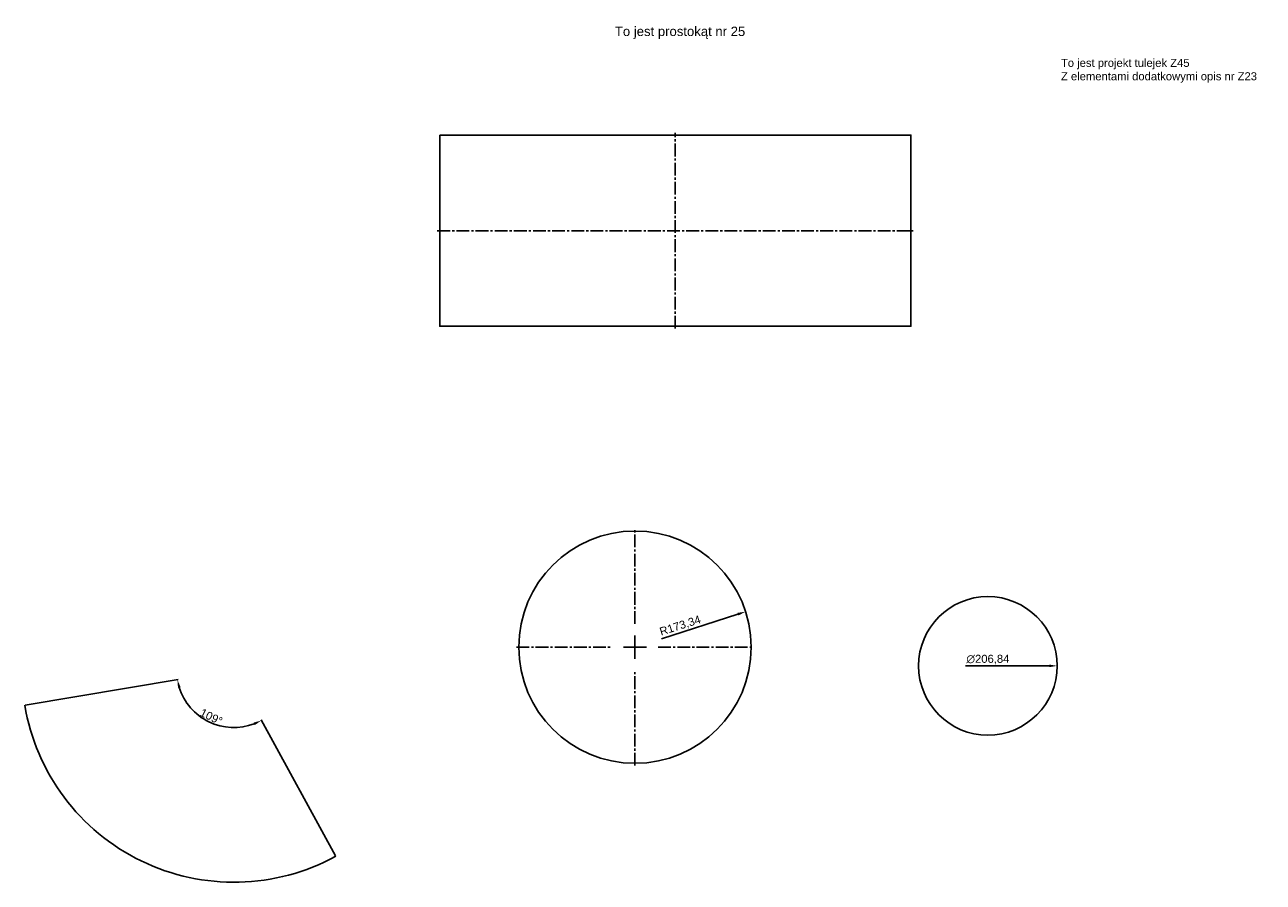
# Model space of a CAD drawing. Header units: millimetres. Extents: x 1310 to 6481, y 1653 to 3934.
# Tile 3 of 3: x 4632 to 6481, y 2153 to 3433. Entities that reach past the tile are written whole.
import ezdxf

# ---------------------------------------------------------------- set-up
doc = ezdxf.new("R2010")
doc.units = ezdxf.units.MM
doc.linetypes.add('CENTER2', pattern=[28.575, 19.05, -3.175, 3.175, -3.175])
doc.styles.get("Standard").update_dxf_attribs({"font": 'arial.ttf'})
doc.dimstyles.new('belka', dxfattribs={"dimtxt": 12, "dimasz": 12, "dimexe": 1.25, "dimexo": 0.625, "dimgap": 2, "dimtad": 1, "dimtoh": 1, "dimtxsty": 'Standard', "dimcen": 12, "dimadec": 0, "dimazin": 0, "dimtfac": 1, "dimtmove": 0, "dimatfit": 3, "dimfxl": 1, "dimarcsym": 0})

# ---------------------------------------------------------------- blocks, each defined once
blk = doc.blocks.new('*D24')
at = {"color": 0, "lineweight": -2, "transparency": 16777216}
for p, q in [((4633.1, 2417.5), (4861.5, 2455.6)), ((5096.2, 2192.4), (4985.1, 2395.6))]:
    blk.add_line(p, q, dxfattribs=at)
blk.add_arc((4944.6, 2469.5), 85.6, 197.5261, 290.6321, dxfattribs=at)
at = {"color": 0, "transparency": 16777216}
for points in [[(4861.1, 2443.3), (4865, 2444.2), (4860.2, 2455.4)], [(4973.9, 2391.3), (4975.6, 2387.6), (4985.7, 2394.5)]]:
    blk.add_solid(points, dxfattribs=at)
at = {"layer": 'Defpoints', "color": 0, "transparency": 16777216}
for p in [(4944.6, 2469.5), (4632.5, 2417.4), (4885.1, 2408.1), (5096.5, 2191.9)]:
    blk.add_point(p, dxfattribs=at)
at = {"color": 0, "transparency": 16777216, "insert": (4910.8, 2399.9), "char_height": 12, "attachment_point": 5, "rotation": 334.0791}
blk.add_mtext('109°', dxfattribs=at)
blk = doc.blocks.new('*D25')
at = {"color": 0, "lineweight": -2, "transparency": 16777216}
blk.add_line((5582.4, 2516.5), (5696.7, 2553.2), dxfattribs=at)
at = {"color": 0, "transparency": 16777216}
blk.add_solid([(5696, 2555.1), (5697.3, 2551.2), (5708.1, 2556.8)], dxfattribs=at)
at = {"layer": 'Defpoints', "color": 0, "transparency": 16777216}
for p in [(5708.1, 2556.8), (5543, 2503.9)]:
    blk.add_point(p, dxfattribs=at)
at = {"color": 0, "transparency": 16777216, "insert": (5610.7, 2535.3), "char_height": 12, "attachment_point": 5, "rotation": 17.7723}
blk.add_mtext('R173,34', dxfattribs=at)
blk = doc.blocks.new('*D26')
at = {"color": 0, "lineweight": -2, "transparency": 16777216}
blk.add_line((6036.2, 2476), (6161.1, 2476), dxfattribs=at)
at = {"color": 0, "transparency": 16777216}
blk.add_solid([(6161.1, 2478), (6161.1, 2474), (6173.1, 2476)], dxfattribs=at)
at = {"layer": 'Defpoints', "color": 0, "transparency": 16777216}
for p in [(5966.2, 2476), (6173.1, 2476)]:
    blk.add_point(p, dxfattribs=at)
at = {"color": 0, "transparency": 16777216, "insert": (6069.6, 2485.4), "char_height": 12, "attachment_point": 5}
blk.add_mtext('∅206,84', dxfattribs=at)
blk = doc.blocks.new('*U27')
at = {"color": 0, "linetype": 'CENTER2', "transparency": 16777216}
for p, q in [((0, 34.7), (0, 176.8)), ((-176.8, 0), (-34.7, 0)), ((34.7, 0), (176.8, 0)), ((0, -176.8), (0, -34.7))]:
    blk.add_line(p, q, dxfattribs=at)
at = {"color": 0, "linetype": 'Continuous', "transparency": 16777216}
for p, q in [((-17.3, 0), (17.3, 0)), ((0, -17.3), (0, 17.3))]:
    blk.add_line(p, q, dxfattribs=at)
blk = doc.blocks.new('*U28')
at = {"color": 0, "linetype": 'CENTER2', "transparency": 16777216}
blk.add_line((-355.1, 0), (355.1, 0), dxfattribs=at)
blk = doc.blocks.new('*U29')
at = {"color": 0, "linetype": 'CENTER2', "transparency": 16777216}
blk.add_line((0, -146.2), (0, 146.2), dxfattribs=at)

msp = doc.modelspace()

# ---------------------------------------------------------------- linework, layer by layer
msp.add_lwpolyline([(5251.603, 3268.179), (5954.74, 3268.179), (5954.74, 2982.729), (5251.603, 2982.729)], close=True)
for centre, radius in [((5543.019, 2503.905), 173.341), ((6069.646, 2475.997), 103.419)]:
    msp.add_circle(centre, radius)
msp.add_arc((4944.628, 2469.529), 316.489, 189.483424, 298.674812)

# ---------------------------------------------------------------- block references
at = {"linetype": 'CENTER2'}
for name, p in [('*U29', (5603.171, 3125.454)), ('*U28', (5603.171, 3125.454)), ('*U27', (5543.019, 2503.905))]:
    msp.add_blockref(name, p, dxfattribs=at)

# ---------------------------------------------------------------- texts
msp.add_text('To jest prostokąt nr 25', height=14).set_placement((5513.029, 3416.008))
at = {"insert": (6178.651, 3381.955), "char_height": 12, "attachment_point": 1}
msp.add_mtext_dynamic_manual_height_columns('To jest projekt tulejek Z45\\PZ elementami dodatkowymi opis nr Z23', width=631.93773, gutter_width=196.101, heights=[0], dxfattribs=at)

# ---------------------------------------------------------------- dimensions: what is measured, and where the dimension line sits
dim = msp.add_radius_dim(center=(5543.019, 2503.905), mpoint=(5708.087, 2556.814), dimstyle='belka')
dim.commit()
dim.dimension.update_dxf_attribs({"geometry": '*D25', "text_midpoint": (5613.502, 2526.497), "dimtype": 164})
dim = msp.add_diameter_dim_2p(p1=(5966.227, 2475.997), p2=(6173.066, 2475.997), dimstyle='belka')
dim.commit()
dim.dimension.update_dxf_attribs({"geometry": '*D26', "text_midpoint": (6069.646, 2475.997), "dimtype": 163})
dim = msp.add_angular_dim_3p(base=(4885.067, 2408.108), center=(4944.628, 2469.529), p1=(4632.465, 2417.383), p2=(5096.492, 2191.855), dimstyle='belka')
dim.commit()
dim.dimension.update_dxf_attribs({"geometry": '*D24', "text_midpoint": (4910.781, 2399.887)})

doc.saveas('drawing.dxf')
